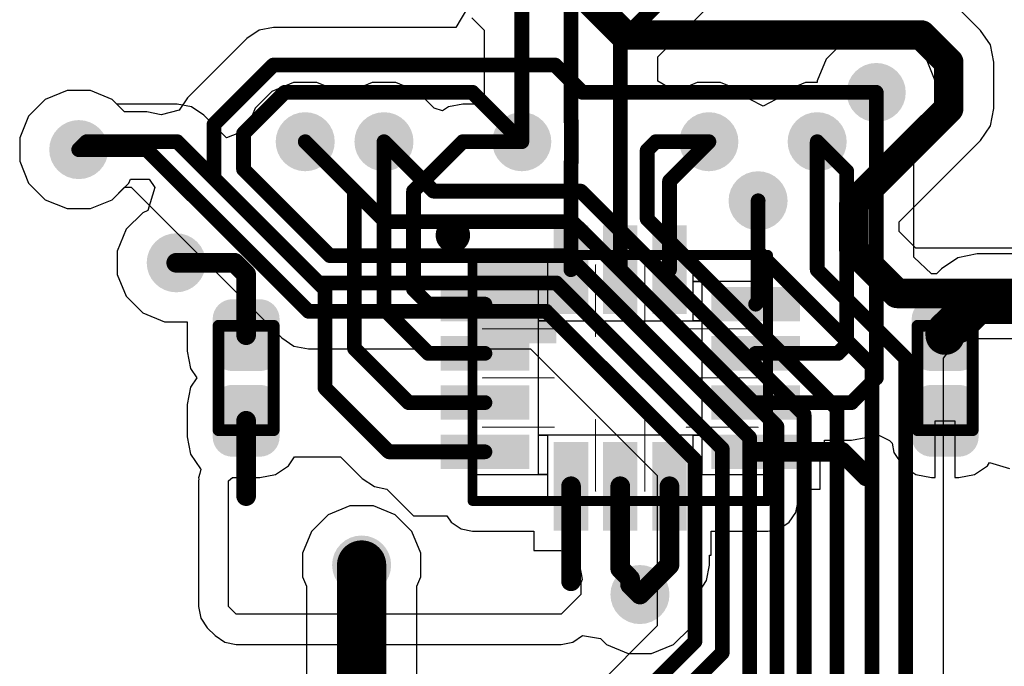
# Model space of a CAD drawing. Header units: inches. Extents: x 0 to 41, y 0 to 25.4.
# Tile 5 of 10: x 14.4 to 24.4, y 9.8 to 16.3. Entities that reach past the tile are written whole.
import ezdxf

# ---------------------------------------------------------------- set-up
doc = ezdxf.new("R2010")
doc.units = ezdxf.units.IN
for name, color, linetype in [('BOTTOM', 5, 'Continuous'), ('TOP', 1, 'Continuous'), ('Top Assembly', 56, 'Continuous'), ('Top Overlay', 2, 'Continuous'), ('Top Solder', 216, 'Continuous'), ('Via Holes', 16, 'Continuous')]:
    doc.layers.add(name, color=color, linetype=linetype)

# ---------------------------------------------------------------- blocks, each defined once
blk = doc.blocks.new('LSM6DSOXTR_1640')
at = {"layer": 'TOP'}
for points in [[(-0.625, 0.7), (-0.625, 1.5), (-0.375, 1.5), (-0.375, 0.7)], [(-0.125, 0.7), (-0.125, 1.5), (0.125, 1.5), (0.125, 0.7)], [(0.375, 0.7), (0.375, 1.5), (0.625, 1.5), (0.625, 0.7)], [(-0.975, 0.625), (-1.775, 0.625), (-1.775, 0.875), (-0.975, 0.875)], [(1.775, 0.625), (0.975, 0.625), (0.975, 0.875), (1.775, 0.875)], [(-0.975, 0.125), (-1.775, 0.125), (-1.775, 0.375), (-0.975, 0.375)], [(1.775, 0.125), (0.975, 0.125), (0.975, 0.375), (1.775, 0.375)], [(-0.975, -0.375), (-1.775, -0.375), (-1.775, -0.125), (-0.975, -0.125)], [(1.775, -0.375), (0.975, -0.375), (0.975, -0.125), (1.775, -0.125)], [(-0.975, -0.875), (-1.775, -0.875), (-1.775, -0.625), (-0.975, -0.625)], [(-0.625, -1.5), (-0.625, -0.7), (-0.375, -0.7), (-0.375, -1.5)], [(-0.125, -1.5), (-0.125, -0.7), (0.125, -0.7), (0.125, -1.5)], [(0.375, -1.5), (0.375, -0.7), (0.625, -0.7), (0.625, -1.5)], [(1.775, -0.875), (0.975, -0.875), (0.975, -0.625), (1.775, -0.625)]]:
    blk.add_hatch(color=1, dxfattribs=at).paths.add_polyline_path(points)
at = {"layer": 'Top Assembly'}
blk.add_hatch(color=56, dxfattribs=at).paths.add_polyline_path([(-1.5, 0.353), (-0.649, 0.353), (-0.649, 1.25), (-1.5, 1.25)])
at = {"layer": 'Top Solder'}
for points in [[(-0.675, 0.65), (-0.675, 1.55), (-0.325, 1.55), (-0.325, 0.65)], [(-0.175, 0.65), (-0.175, 1.55), (0.175, 1.55), (0.175, 0.65)], [(0.325, 0.65), (0.325, 1.55), (0.675, 1.55), (0.675, 0.65)], [(-0.925, 0.575), (-1.825, 0.575), (-1.825, 0.925), (-0.925, 0.925)], [(1.825, 0.575), (0.925, 0.575), (0.925, 0.925), (1.825, 0.925)], [(-0.925, 0.075), (-1.825, 0.075), (-1.825, 0.425), (-0.925, 0.425)], [(1.825, 0.075), (0.925, 0.075), (0.925, 0.425), (1.825, 0.425)], [(-0.925, -0.425), (-1.825, -0.425), (-1.825, -0.075), (-0.925, -0.075)], [(1.825, -0.425), (0.925, -0.425), (0.925, -0.075), (1.825, -0.075)], [(-0.925, -0.925), (-1.825, -0.925), (-1.825, -0.575), (-0.925, -0.575)], [(1.825, -0.925), (0.925, -0.925), (0.925, -0.575), (1.825, -0.575)], [(-0.675, -1.55), (-0.675, -0.65), (-0.325, -0.65), (-0.325, -1.55)], [(-0.175, -1.55), (-0.175, -0.65), (0.175, -0.65), (0.175, -1.55)], [(0.325, -1.55), (0.325, -0.65), (0.675, -0.65), (0.675, -1.55)]]:
    blk.add_hatch(color=216, dxfattribs=at).paths.add_polyline_path(points)
at = {"layer": 'TOP'}
for p, q in [((-1.5, 0.98), (-1.5, 1.25)), ((-1.5, 1.25), (-0.74, 1.25)), ((-0.74, 1.25), (-0.74, 0.98)), ((0.74, 0.98), (0.74, 1.25)), ((0.74, 1.25), (1.5, 1.25)), ((1.5, 1.25), (1.5, 0.98)), ((-0.74, 0.98), (-1.5, 0.98)), ((-0.83, 0.58), (-0.83, 0.98)), ((-0.83, 0.98), (-0.74, 0.98)), ((-0.74, 0.98), (-0.74, 0.58)), ((0.74, 0.58), (0.74, 0.98)), ((0.74, 0.98), (0.83, 0.98)), ((1.5, 0.98), (0.74, 0.98)), ((0.83, 0.98), (0.83, 0.58)), ((-0.74, 0.58), (-0.83, 0.58)), ((-0.83, -0.58), (-0.83, 0.58)), ((-0.83, 0.58), (0.83, 0.58)), ((0.83, 0.58), (0.74, 0.58)), ((0.83, 0.58), (0.83, -0.58)), ((-0.83, -0.98), (-0.83, -0.58)), ((-0.83, -0.58), (-0.74, -0.58)), ((0.83, -0.58), (-0.83, -0.58)), ((-0.74, -0.58), (-0.74, -0.98)), ((0.74, -0.98), (0.74, -0.58)), ((0.74, -0.58), (0.83, -0.58)), ((0.83, -0.58), (0.83, -0.98)), ((-1.5, -1.25), (-1.5, -0.98)), ((-1.5, -0.98), (-0.74, -0.98)), ((-0.74, -0.98), (-0.83, -0.98)), ((-0.74, -0.98), (-0.74, -1.25)), ((0.83, -0.98), (0.74, -0.98)), ((0.74, -1.25), (0.74, -0.98)), ((0.74, -0.98), (1.5, -0.98)), ((1.5, -0.98), (1.5, -1.25)), ((-0.74, -1.25), (-1.5, -1.25)), ((1.5, -1.25), (0.74, -1.25))]:
    blk.add_line(p, q, dxfattribs=at)
at = {"layer": 'TOP', "const_width": 0.00991}
for points in [[(-0.25, 0.42), (-0.25, 1.15)], [(0.25, 0.42), (0.25, 1.15)], [(-1.4, 0.5), (-0.67, 0.5)], [(0.67, 0.5), (1.4, 0.5)], [(-1.4, 0), (-0.67, 0)], [(0.67, 0), (1.4, 0)], [(-1.4, -0.5), (-0.67, -0.5)], [(-0.25, -1.15), (-0.25, -0.42)], [(0.25, -1.15), (0.25, -0.42)], [(0.67, -0.5), (1.4, -0.5)]]:
    blk.add_lwpolyline(points, dxfattribs=at)
at = {"layer": 'TOP', "const_width": 0.00495}
for points in [[(-0.252, 1.15, 1), (-0.247, 1.15, 1)], [(0.247, 1.15, 1), (0.252, 1.15, 1)], [(-1.403, 0.5, 1), (-1.398, 0.5, 1)], [(-0.673, 0.5, 1), (-0.668, 0.5, 1)], [(0.668, 0.5, 1), (0.673, 0.5, 1)], [(1.398, 0.5, 1), (1.403, 0.5, 1)], [(-0.252, 0.42, 1), (-0.247, 0.42, 1)], [(0.247, 0.42, 1), (0.252, 0.42, 1)], [(-1.403, 0, 1), (-1.398, 0, 1)], [(-0.673, 0, 1), (-0.668, 0, 1)], [(0.668, 0, 1), (0.673, 0, 1)], [(1.398, 0, 1), (1.403, 0, 1)], [(-1.403, -0.5, 1), (-1.398, -0.5, 1)], [(-0.673, -0.5, 1), (-0.668, -0.5, 1)], [(-0.252, -0.42, 1), (-0.247, -0.42, 1)], [(0.247, -0.42, 1), (0.252, -0.42, 1)], [(0.668, -0.5, 1), (0.673, -0.5, 1)], [(1.398, -0.5, 1), (1.403, -0.5, 1)], [(-0.252, -1.15, 1), (-0.247, -1.15, 1)], [(0.247, -1.15, 1), (0.252, -1.15, 1)]]:
    blk.add_lwpolyline(points, format="xyb", close=True, dxfattribs=at)
at = {"layer": 'Top Assembly', "const_width": 0.1}
for points in [[(-1.5, -1.25), (-1.5, 1.25)], [(-1.5, 1.25), (1.5, 1.25)], [(1.5, 1.25), (1.5, -1.25)], [(-1.5, -1.25), (1.5, -1.25)]]:
    blk.add_lwpolyline(points, dxfattribs=at)
at = {"layer": 'Top Assembly', "const_width": 0.05}
for points in [[(-1.525, 1.25, 1), (-1.475, 1.25, 1)], [(-1.525, 1.25, 1), (-1.475, 1.25, 1)], [(1.475, 1.25, 1), (1.525, 1.25, 1)], [(1.475, 1.25, 1), (1.525, 1.25, 1)], [(-1.525, -1.25, 1), (-1.475, -1.25, 1)], [(-1.525, -1.25, 1), (-1.475, -1.25, 1)], [(1.475, -1.25, 1), (1.525, -1.25, 1)], [(1.475, -1.25, 1), (1.525, -1.25, 1)]]:
    blk.add_lwpolyline(points, format="xyb", close=True, dxfattribs=at)
at = {"layer": 'Top Overlay'}
for points, const_width in [([(-1.65, 1.45, 1), (-1.75, 1.45, 1)], 0.25), ([(-1.812, 1.45, 1), (-1.687, 1.45, 1)], 0.125), ([(-1.712, 1.45, 1), (-1.587, 1.45, 1)], 0.125)]:
    blk.add_lwpolyline(points, format="xyb", close=True, dxfattribs=dict(at, const_width=const_width))
blk = doc.blocks.new('CAP_0402_1647')
at = {"layer": 'TOP'}
h = blk.add_hatch(color=1, dxfattribs=at)
edge = h.paths.add_edge_path()
edge.add_arc((-0.271, -0.139), 0.151, 270, 360)
edge.add_line((-0.12, -0.139), (-0.12, 0.139))
edge.add_arc((-0.271, 0.139), 0.151, 0, 90)
edge.add_line((-0.271, 0.29), (-0.599, 0.29))
edge.add_arc((-0.599, 0.139), 0.151, 90, 180)
edge.add_line((-0.75, 0.139), (-0.75, -0.139))
edge.add_arc((-0.599, -0.139), 0.151, 180, 270)
edge.add_line((-0.599, -0.29), (-0.271, -0.29))
h = blk.add_hatch(color=1, dxfattribs=at)
edge = h.paths.add_edge_path()
edge.add_arc((0.271, 0.139), 0.151, 90, 180)
edge.add_line((0.12, 0.139), (0.12, -0.139))
edge.add_arc((0.271, -0.139), 0.151, 180, 270)
edge.add_line((0.271, -0.29), (0.599, -0.29))
edge.add_arc((0.599, -0.139), 0.151, 270, 360)
edge.add_line((0.75, -0.139), (0.75, 0.139))
edge.add_arc((0.599, 0.139), 0.151, 0, 90)
edge.add_line((0.599, 0.29), (0.271, 0.29))
at = {"layer": 'Top Solder'}
h = blk.add_hatch(color=216, dxfattribs=at)
edge = h.paths.add_edge_path()
edge.add_arc((-0.271, -0.139), 0.201, 270, 360)
edge.add_line((-0.07, -0.139), (-0.07, 0.139))
edge.add_arc((-0.271, 0.139), 0.201, 0, 90)
edge.add_line((-0.271, 0.34), (-0.599, 0.34))
edge.add_arc((-0.599, 0.139), 0.201, 90, 180)
edge.add_line((-0.8, 0.139), (-0.8, -0.139))
edge.add_arc((-0.599, -0.139), 0.201, 180, 270)
edge.add_line((-0.599, -0.34), (-0.271, -0.34))
h = blk.add_hatch(color=216, dxfattribs=at)
edge = h.paths.add_edge_path()
edge.add_arc((0.271, 0.139), 0.201, 90, 180)
edge.add_line((0.07, 0.139), (0.07, -0.139))
edge.add_arc((0.271, -0.139), 0.201, 180, 270)
edge.add_line((0.271, -0.34), (0.599, -0.34))
edge.add_arc((0.599, -0.139), 0.201, 270, 360)
edge.add_line((0.8, -0.139), (0.8, 0.139))
edge.add_arc((0.599, 0.139), 0.201, 0, 90)
edge.add_line((0.599, 0.34), (0.271, 0.34))
at = {"layer": 'Top Assembly', "const_width": 0.12}
for points in [[(-0.53, 0.28), (-0.53, -0.28)], [(-0.53, 0.28), (0.53, 0.28)], [(0.53, 0.28), (0.53, -0.28)], [(-0.53, -0.28), (0.53, -0.28)]]:
    blk.add_lwpolyline(points, dxfattribs=at)
at = {"layer": 'Top Assembly', "const_width": 0.06}
for points in [[(-0.56, 0.28, 1), (-0.5, 0.28, 1)], [(-0.56, 0.28, 1), (-0.5, 0.28, 1)], [(0.5, 0.28, 1), (0.56, 0.28, 1)], [(0.5, 0.28, 1), (0.56, 0.28, 1)], [(-0.56, -0.28, 1), (-0.5, -0.28, 1)], [(-0.56, -0.28, 1), (-0.5, -0.28, 1)], [(0.5, -0.28, 1), (0.56, -0.28, 1)], [(0.5, -0.28, 1), (0.56, -0.28, 1)]]:
    blk.add_lwpolyline(points, format="xyb", close=True, dxfattribs=at)
blk = doc.blocks.new('CAP_0402_1649')
at = {"layer": 'TOP'}
h = blk.add_hatch(color=1, dxfattribs=at)
edge = h.paths.add_edge_path()
edge.add_arc((-0.271, -0.139), 0.151, 270, 360)
edge.add_line((-0.12, -0.139), (-0.12, 0.139))
edge.add_arc((-0.271, 0.139), 0.151, 0, 90)
edge.add_line((-0.271, 0.29), (-0.599, 0.29))
edge.add_arc((-0.599, 0.139), 0.151, 90, 180)
edge.add_line((-0.75, 0.139), (-0.75, -0.139))
edge.add_arc((-0.599, -0.139), 0.151, 180, 270)
edge.add_line((-0.599, -0.29), (-0.271, -0.29))
h = blk.add_hatch(color=1, dxfattribs=at)
edge = h.paths.add_edge_path()
edge.add_arc((0.271, 0.139), 0.151, 90, 180)
edge.add_line((0.12, 0.139), (0.12, -0.139))
edge.add_arc((0.271, -0.139), 0.151, 180, 270)
edge.add_line((0.271, -0.29), (0.599, -0.29))
edge.add_arc((0.599, -0.139), 0.151, 270, 360)
edge.add_line((0.75, -0.139), (0.75, 0.139))
edge.add_arc((0.599, 0.139), 0.151, 0, 90)
edge.add_line((0.599, 0.29), (0.271, 0.29))
at = {"layer": 'Top Solder'}
h = blk.add_hatch(color=216, dxfattribs=at)
edge = h.paths.add_edge_path()
edge.add_arc((-0.271, -0.139), 0.201, 270, 360)
edge.add_line((-0.07, -0.139), (-0.07, 0.139))
edge.add_arc((-0.271, 0.139), 0.201, 0, 90)
edge.add_line((-0.271, 0.34), (-0.599, 0.34))
edge.add_arc((-0.599, 0.139), 0.201, 90, 180)
edge.add_line((-0.8, 0.139), (-0.8, -0.139))
edge.add_arc((-0.599, -0.139), 0.201, 180, 270)
edge.add_line((-0.599, -0.34), (-0.271, -0.34))
h = blk.add_hatch(color=216, dxfattribs=at)
edge = h.paths.add_edge_path()
edge.add_arc((0.271, 0.139), 0.201, 90, 180)
edge.add_line((0.07, 0.139), (0.07, -0.139))
edge.add_arc((0.271, -0.139), 0.201, 180, 270)
edge.add_line((0.271, -0.34), (0.599, -0.34))
edge.add_arc((0.599, -0.139), 0.201, 270, 360)
edge.add_line((0.8, -0.139), (0.8, 0.139))
edge.add_arc((0.599, 0.139), 0.201, 0, 90)
edge.add_line((0.599, 0.34), (0.271, 0.34))
at = {"layer": 'Top Assembly', "const_width": 0.12}
for points in [[(-0.53, 0.28), (-0.53, -0.28)], [(-0.53, 0.28), (0.53, 0.28)], [(0.53, 0.28), (0.53, -0.28)], [(-0.53, -0.28), (0.53, -0.28)]]:
    blk.add_lwpolyline(points, dxfattribs=at)
at = {"layer": 'Top Assembly', "const_width": 0.06}
for points in [[(-0.56, 0.28, 1), (-0.5, 0.28, 1)], [(-0.56, 0.28, 1), (-0.5, 0.28, 1)], [(0.5, 0.28, 1), (0.56, 0.28, 1)], [(0.5, 0.28, 1), (0.56, 0.28, 1)], [(-0.56, -0.28, 1), (-0.5, -0.28, 1)], [(-0.56, -0.28, 1), (-0.5, -0.28, 1)], [(0.5, -0.28, 1), (0.56, -0.28, 1)], [(0.5, -0.28, 1), (0.56, -0.28, 1)]]:
    blk.add_lwpolyline(points, format="xyb", close=True, dxfattribs=at)

msp = doc.modelspace()

# ---------------------------------------------------------------- hatches: boundary and pattern name
at = {"layer": 'BOTTOM'}
h = msp.add_hatch(color=5, dxfattribs=at)
edge = h.paths.add_edge_path()
edge.add_arc((23.1, 15.58), 0.3, 0, 360)
h = msp.add_hatch(color=5, dxfattribs=at)
edge = h.paths.add_edge_path()
edge.add_arc((17.3, 15.08), 0.3, 0, 360)
h = msp.add_hatch(color=5, dxfattribs=at)
edge = h.paths.add_edge_path()
edge.add_arc((18.1, 15.08), 0.3, 0, 360)
h = msp.add_hatch(color=5, dxfattribs=at)
edge = h.paths.add_edge_path()
edge.add_arc((19.5, 15.08), 0.3, 0, 360)
h = msp.add_hatch(color=5, dxfattribs=at)
edge = h.paths.add_edge_path()
edge.add_arc((21.4, 15.08), 0.3, 0, 360)
h = msp.add_hatch(color=5, dxfattribs=at)
edge = h.paths.add_edge_path()
edge.add_arc((22.5, 15.08), 0.3, 0, 360)
h = msp.add_hatch(color=5, dxfattribs=at)
edge = h.paths.add_edge_path()
edge.add_arc((15, 15), 0.3, 0, 360)
h = msp.add_hatch(color=5, dxfattribs=at)
edge = h.paths.add_edge_path()
edge.add_arc((21.9, 14.48), 0.3, 0, 360)
h = msp.add_hatch(color=5, dxfattribs=at)
edge = h.paths.add_edge_path()
edge.add_arc((15.99, 13.85), 0.3, 0, 360)
h = msp.add_hatch(color=5, dxfattribs=at)
edge = h.paths.add_edge_path()
edge.add_arc((17.873, 10.78), 0.3, 0, 360)
h = msp.add_hatch(color=5, dxfattribs=at)
edge = h.paths.add_edge_path()
edge.add_arc((20.7, 10.48), 0.3, 0, 360)
at = {"layer": 'TOP'}
h = msp.add_hatch(color=1, dxfattribs=at)
edge = h.paths.add_edge_path()
edge.add_arc((23.1, 15.58), 0.3, 0, 360)
h = msp.add_hatch(color=1, dxfattribs=at)
edge = h.paths.add_edge_path()
edge.add_arc((17.3, 15.08), 0.3, 0, 360)
h = msp.add_hatch(color=1, dxfattribs=at)
edge = h.paths.add_edge_path()
edge.add_arc((18.1, 15.08), 0.3, 0, 360)
h = msp.add_hatch(color=1, dxfattribs=at)
edge = h.paths.add_edge_path()
edge.add_arc((19.5, 15.08), 0.3, 0, 360)
h = msp.add_hatch(color=1, dxfattribs=at)
edge = h.paths.add_edge_path()
edge.add_arc((21.4, 15.08), 0.3, 0, 360)
h = msp.add_hatch(color=1, dxfattribs=at)
edge = h.paths.add_edge_path()
edge.add_arc((22.5, 15.08), 0.3, 0, 360)
h = msp.add_hatch(color=1, dxfattribs=at)
edge = h.paths.add_edge_path()
edge.add_arc((15, 15), 0.3, 0, 360)
h = msp.add_hatch(color=1, dxfattribs=at)
edge = h.paths.add_edge_path()
edge.add_arc((21.9, 14.48), 0.3, 0, 360)
h = msp.add_hatch(color=1, dxfattribs=at)
edge = h.paths.add_edge_path()
edge.add_arc((15.99, 13.85), 0.3, 0, 360)
h = msp.add_hatch(color=1, dxfattribs=at)
edge = h.paths.add_edge_path()
edge.add_arc((17.873, 10.78), 0.3, 0, 360)
h = msp.add_hatch(color=1, dxfattribs=at)
edge = h.paths.add_edge_path()
edge.add_arc((20.7, 10.48), 0.3, 0, 360)
at = {"layer": 'Via Holes'}
h = msp.add_hatch(color=7, dxfattribs=at)
edge = h.paths.add_edge_path()
edge.add_arc((23.1, 15.58), 0.15, 0, 360)
h = msp.add_hatch(color=7, dxfattribs=at)
edge = h.paths.add_edge_path()
edge.add_arc((17.3, 15.08), 0.15, 0, 360)
h = msp.add_hatch(color=7, dxfattribs=at)
edge = h.paths.add_edge_path()
edge.add_arc((18.1, 15.08), 0.15, 0, 360)
h = msp.add_hatch(color=7, dxfattribs=at)
edge = h.paths.add_edge_path()
edge.add_arc((19.5, 15.08), 0.15, 0, 360)
h = msp.add_hatch(color=7, dxfattribs=at)
edge = h.paths.add_edge_path()
edge.add_arc((21.4, 15.08), 0.15, 0, 360)
h = msp.add_hatch(color=7, dxfattribs=at)
edge = h.paths.add_edge_path()
edge.add_arc((22.5, 15.08), 0.15, 0, 360)
h = msp.add_hatch(color=7, dxfattribs=at)
edge = h.paths.add_edge_path()
edge.add_arc((15, 15), 0.15, 0, 360)
h = msp.add_hatch(color=7, dxfattribs=at)
edge = h.paths.add_edge_path()
edge.add_arc((21.9, 14.48), 0.15, 0, 360)
h = msp.add_hatch(color=7, dxfattribs=at)
edge = h.paths.add_edge_path()
edge.add_arc((15.99, 13.85), 0.15, 0, 360)
h = msp.add_hatch(color=7, dxfattribs=at)
edge = h.paths.add_edge_path()
edge.add_arc((17.873, 10.78), 0.15, 0, 360)
h = msp.add_hatch(color=7, dxfattribs=at)
edge = h.paths.add_edge_path()
edge.add_arc((20.7, 10.48), 0.15, 0, 360)

# ---------------------------------------------------------------- linework, layer by layer
at = {"layer": 'BOTTOM'}
for p, q in [((18.949, 16.441), (18.829, 16.241)), ((24.16, 16.211), (23.883, 16.489)), ((16.831, 16.212), (16.707, 16.129)), ((16.977, 16.241), (16.831, 16.212)), ((18.829, 16.241), (16.977, 16.241)), ((24.26, 16.063), (24.16, 16.211)), ((16.707, 16.129), (16.103, 15.525)), ((24.294, 15.887), (24.26, 16.063)), ((24.294, 15.417), (24.294, 15.887)), ((14.66, 15.509), (14.491, 15.34)), ((14.881, 15.6), (14.66, 15.509)), ((15.119, 15.6), (14.881, 15.6)), ((15.34, 15.509), (15.119, 15.6)), ((15.466, 15.382), (15.34, 15.509)), ((16.103, 15.525), (16.02, 15.401)), ((24.26, 15.242), (24.294, 15.417)), ((14.491, 15.34), (14.4, 15.119)), ((15.69, 15.382), (15.466, 15.382)), ((15.836, 15.353), (15.69, 15.382)), ((16.02, 15.401), (15.836, 15.353)), ((24.16, 15.093), (24.26, 15.242)), ((14.4, 15.119), (14.4, 14.881)), ((23.332, 14.265), (24.16, 15.093)), ((14.4, 14.881), (14.491, 14.66)), ((14.491, 14.66), (14.66, 14.491)), ((15.34, 14.491), (15.466, 14.618)), ((15.466, 14.618), (15.531, 14.618)), ((15.531, 14.618), (17.062, 13.087)), ((14.66, 14.491), (14.881, 14.4)), ((15.119, 14.4), (15.34, 14.491)), ((14.881, 14.4), (15.119, 14.4)), ((23.332, 14.167), (23.332, 14.265)), ((23.502, 13.998), (23.332, 14.167)), ((26.12, 13.998), (23.502, 13.998)), ((17.062, 13.087), (17.186, 13.004)), ((17.186, 13.004), (17.332, 12.975)), ((23.782, 12.88), (23.938, 13.08)), ((23.938, 13.08), (26.044, 13.08)), ((17.332, 12.975), (19.589, 12.975)), ((19.589, 12.975), (20.876, 11.688)), ((23.782, 12.878), (23.782, 12.88)), ((23.782, 9.658), (23.782, 12.878)), ((20.876, 11.688), (20.876, 10.161)), ((17.754, 11.38), (17.533, 11.289)), ((17.992, 11.38), (17.754, 11.38)), ((18.213, 11.289), (17.992, 11.38)), ((17.533, 11.289), (17.364, 11.12)), ((18.382, 11.12), (18.213, 11.289)), ((17.364, 11.12), (17.273, 10.899)), ((18.473, 10.899), (18.382, 11.12)), ((17.273, 10.899), (17.273, 10.661)), ((18.473, 10.661), (18.473, 10.899)), ((17.273, 10.661), (17.312, 10.566)), ((18.434, 10.566), (18.473, 10.661)), ((17.312, 10.566), (17.312, 7.794)), ((18.434, 8.419), (18.434, 10.566)), ((20.876, 10.161), (19.976, 9.261))]:
    msp.add_line(p, q, dxfattribs=at)
for points, const_width in [([(20.025, 16.68), (20.541, 16.164)], 0.3), ([(20.541, 16.164), (23.558, 16.164)], 0.3), ([(23.558, 16.164), (23.836, 15.887)], 0.3), ([(23.836, 15.417), (23.836, 15.887)], 0.3), ([(16.373, 15.255), (16.977, 15.859)], 0.15), ([(16.977, 15.859), (19.838, 15.859)], 0.15), ([(19.838, 15.859), (20.115, 15.582)], 0.15), ([(16.673, 15.163), (17.092, 15.582)], 0.15), ([(17.092, 15.582), (18.998, 15.582)], 0.15), ([(18.998, 15.582), (19.5, 15.08)], 0.15), ([(20.115, 15.582), (23.098, 15.582)], 0.15), ([(23.098, 15.582), (23.1, 15.58)], 0.15), ([(22.873, 14.455), (23.836, 15.417)], 0.3), ([(16.373, 14.709), (16.373, 15.255)], 0.15), ([(16.673, 14.8), (16.673, 15.163)], 0.15), ([(17.3, 15.08), (18.113, 14.267)], 0.15), ([(18.1, 15.08), (18.602, 14.578)], 0.15), ([(20.773, 14.992), (20.861, 15.08)], 0.15), ([(20.861, 15.08), (21.4, 15.08)], 0.15), ([(22.5, 13.778), (22.5, 15.08)], 0.15), ([(15, 15), (15.69, 15)], 0.15), ([(15.69, 15), (17.332, 13.358)], 0.15), ([(20.773, 14.295), (20.773, 14.992)], 0.15), ([(16.673, 14.8), (17.55, 13.923)], 0.15), ([(16.373, 14.709), (17.435, 13.646)], 0.15), ([(18.602, 14.578), (20.099, 14.578)], 0.15), ([(20.099, 14.578), (22.368, 12.309)], 0.15), ([(22.873, 13.977), (22.873, 14.455)], 0.3), ([(21.9, 13.959), (21.9, 14.48)], 0.15), ([(18.113, 14.267), (20.013, 14.267)], 0.15), ([(20.013, 14.267), (22.091, 12.189)], 0.15), ([(20.773, 14.295), (22.702, 12.366)], 0.15), ([(22.873, 13.977), (23.311, 13.539)], 0.3), ([(21.9, 13.959), (23.057, 12.802)], 0.15), ([(17.55, 13.923), (19.965, 13.923)], 0.15), ([(19.965, 13.923), (21.814, 12.074)], 0.15), ([(22.5, 13.778), (23.4, 12.878)], 0.15), ([(17.435, 13.646), (19.85, 13.646)], 0.15), ([(19.85, 13.646), (21.536, 11.961)], 0.15), ([(23.311, 13.539), (26.752, 13.539)], 0.3), ([(17.332, 13.358), (19.747, 13.358)], 0.15), ([(19.747, 13.358), (21.259, 11.846)], 0.15), ([(23.4, 9.5), (23.4, 12.878)], 0.15), ([(23.057, 7.923), (23.057, 12.802)], 0.15), ([(22.702, 7.609), (22.702, 12.366)], 0.15), ([(22.368, 8.79), (22.368, 12.309)], 0.15), ([(22.091, 9.101), (22.091, 12.189)], 0.15), ([(21.814, 9.614), (21.814, 12.074)], 0.15), ([(21.536, 9.888), (21.536, 11.961)], 0.15), ([(21.259, 10.003), (21.259, 11.846)], 0.15), ([(17.873, 7.553), (17.873, 10.78)], 0.5), ([(20.135, 8.879), (21.259, 10.003)], 0.15), ([(20.249, 8.602), (21.536, 9.888)], 0.15)]:
    msp.add_lwpolyline(points, dxfattribs=dict(at, const_width=const_width))
for points, const_width in [([(20.466, 16.164, 1), (20.616, 16.164, 1)], 0.15), ([(20.466, 16.164, 1), (20.616, 16.164, 1)], 0.15), ([(23.483, 16.164, 1), (23.633, 16.164, 1)], 0.15), ([(23.483, 16.164, 1), (23.633, 16.164, 1)], 0.15), ([(23.761, 15.887, 1), (23.911, 15.887, 1)], 0.15), ([(23.761, 15.887, 1), (23.911, 15.887, 1)], 0.15), ([(16.94, 15.859, 1), (17.015, 15.859, 1)], 0.075), ([(16.94, 15.859, 1), (17.015, 15.859, 1)], 0.075), ([(19.801, 15.859, 1), (19.876, 15.859, 1)], 0.075), ([(19.801, 15.859, 1), (19.876, 15.859, 1)], 0.075), ([(17.055, 15.582, 1), (17.13, 15.582, 1)], 0.075), ([(17.055, 15.582, 1), (17.13, 15.582, 1)], 0.075), ([(18.961, 15.582, 1), (19.036, 15.582, 1)], 0.075), ([(18.961, 15.582, 1), (19.036, 15.582, 1)], 0.075), ([(20.078, 15.582, 1), (20.153, 15.582, 1)], 0.075), ([(20.078, 15.582, 1), (20.153, 15.582, 1)], 0.075), ([(23.061, 15.582, 1), (23.136, 15.582, 1)], 0.075), ([(23.061, 15.582, 1), (23.136, 15.582, 1)], 0.075), ([(23.063, 15.58, 1), (23.138, 15.58, 1)], 0.075), ([(23.761, 15.417, 1), (23.911, 15.417, 1)], 0.15), ([(23.761, 15.417, 1), (23.911, 15.417, 1)], 0.15), ([(16.336, 15.255, 1), (16.411, 15.255, 1)], 0.075), ([(16.336, 15.255, 1), (16.411, 15.255, 1)], 0.075), ([(16.636, 15.163, 1), (16.711, 15.163, 1)], 0.075), ([(16.636, 15.163, 1), (16.711, 15.163, 1)], 0.075), ([(17.263, 15.08, 1), (17.338, 15.08, 1)], 0.075), ([(18.063, 15.08, 1), (18.138, 15.08, 1)], 0.075), ([(19.463, 15.08, 1), (19.538, 15.08, 1)], 0.075), ([(20.823, 15.08, 1), (20.898, 15.08, 1)], 0.075), ([(20.823, 15.08, 1), (20.898, 15.08, 1)], 0.075), ([(21.363, 15.08, 1), (21.438, 15.08, 1)], 0.075), ([(22.463, 15.08, 1), (22.538, 15.08, 1)], 0.075), ([(14.962, 15, 1), (15.038, 15, 1)], 0.075), ([(15.652, 15, 1), (15.727, 15, 1)], 0.075), ([(15.652, 15, 1), (15.727, 15, 1)], 0.075), ([(20.736, 14.992, 1), (20.811, 14.992, 1)], 0.075), ([(20.736, 14.992, 1), (20.811, 14.992, 1)], 0.075), ([(16.636, 14.8, 1), (16.711, 14.8, 1)], 0.075), ([(16.636, 14.8, 1), (16.711, 14.8, 1)], 0.075), ([(16.336, 14.709, 1), (16.411, 14.709, 1)], 0.075), ([(16.336, 14.709, 1), (16.411, 14.709, 1)], 0.075), ([(18.565, 14.578, 1), (18.64, 14.578, 1)], 0.075), ([(18.565, 14.578, 1), (18.64, 14.578, 1)], 0.075), ([(20.061, 14.578, 1), (20.136, 14.578, 1)], 0.075), ([(20.061, 14.578, 1), (20.136, 14.578, 1)], 0.075), ([(22.798, 14.455, 1), (22.948, 14.455, 1)], 0.15), ([(22.798, 14.455, 1), (22.948, 14.455, 1)], 0.15), ([(21.863, 14.48, 1), (21.938, 14.48, 1)], 0.075), ([(18.076, 14.267, 1), (18.151, 14.267, 1)], 0.075), ([(18.076, 14.267, 1), (18.151, 14.267, 1)], 0.075), ([(19.976, 14.267, 1), (20.051, 14.267, 1)], 0.075), ([(19.976, 14.267, 1), (20.051, 14.267, 1)], 0.075), ([(20.736, 14.295, 1), (20.811, 14.295, 1)], 0.075), ([(20.736, 14.295, 1), (20.811, 14.295, 1)], 0.075), ([(22.798, 13.977, 1), (22.948, 13.977, 1)], 0.15), ([(22.798, 13.977, 1), (22.948, 13.977, 1)], 0.15), ([(21.863, 13.959, 1), (21.938, 13.959, 1)], 0.075), ([(21.863, 13.959, 1), (21.938, 13.959, 1)], 0.075), ([(17.513, 13.923, 1), (17.588, 13.923, 1)], 0.075), ([(17.513, 13.923, 1), (17.588, 13.923, 1)], 0.075), ([(19.928, 13.923, 1), (20.003, 13.923, 1)], 0.075), ([(19.928, 13.923, 1), (20.003, 13.923, 1)], 0.075), ([(22.463, 13.778, 1), (22.538, 13.778, 1)], 0.075), ([(22.463, 13.778, 1), (22.538, 13.778, 1)], 0.075), ([(17.398, 13.646, 1), (17.473, 13.646, 1)], 0.075), ([(17.398, 13.646, 1), (17.473, 13.646, 1)], 0.075), ([(19.813, 13.646, 1), (19.888, 13.646, 1)], 0.075), ([(19.813, 13.646, 1), (19.888, 13.646, 1)], 0.075), ([(23.236, 13.539, 1), (23.386, 13.539, 1)], 0.15), ([(23.236, 13.539, 1), (23.386, 13.539, 1)], 0.15), ([(17.295, 13.358, 1), (17.37, 13.358, 1)], 0.075), ([(17.295, 13.358, 1), (17.37, 13.358, 1)], 0.075), ([(19.71, 13.358, 1), (19.785, 13.358, 1)], 0.075), ([(19.71, 13.358, 1), (19.785, 13.358, 1)], 0.075), ([(23.362, 12.878, 1), (23.437, 12.878, 1)], 0.075), ([(23.362, 12.878, 1), (23.437, 12.878, 1)], 0.075), ([(23.019, 12.802, 1), (23.094, 12.802, 1)], 0.075), ([(23.019, 12.802, 1), (23.094, 12.802, 1)], 0.075), ([(22.664, 12.366, 1), (22.739, 12.366, 1)], 0.075), ([(22.664, 12.366, 1), (22.739, 12.366, 1)], 0.075), ([(22.33, 12.309, 1), (22.405, 12.309, 1)], 0.075), ([(22.33, 12.309, 1), (22.405, 12.309, 1)], 0.075), ([(22.053, 12.189, 1), (22.128, 12.189, 1)], 0.075), ([(22.053, 12.189, 1), (22.128, 12.189, 1)], 0.075), ([(21.776, 12.074, 1), (21.851, 12.074, 1)], 0.075), ([(21.776, 12.074, 1), (21.851, 12.074, 1)], 0.075), ([(21.498, 11.961, 1), (21.573, 11.961, 1)], 0.075), ([(21.498, 11.961, 1), (21.573, 11.961, 1)], 0.075), ([(21.221, 11.846, 1), (21.296, 11.846, 1)], 0.075), ([(21.221, 11.846, 1), (21.296, 11.846, 1)], 0.075), ([(17.748, 10.78, 1), (17.998, 10.78, 1)], 0.25), ([(21.221, 10.003, 1), (21.296, 10.003, 1)], 0.075), ([(21.221, 10.003, 1), (21.296, 10.003, 1)], 0.075), ([(21.498, 9.888, 1), (21.573, 9.888, 1)], 0.075), ([(21.498, 9.888, 1), (21.573, 9.888, 1)], 0.075)]:
    msp.add_lwpolyline(points, format="xyb", close=True, dxfattribs=dict(at, const_width=const_width))
at = {"layer": 'TOP'}
for p, q in [((20.882, 15.942), (23.041, 18.1)), ((18.991, 16.34), (19.118, 16.214)), ((19.118, 16.214), (19.118, 15.546)), ((22.981, 16.18), (22.76, 16.089)), ((23.219, 16.18), (22.981, 16.18)), ((23.44, 16.089), (23.219, 16.18)), ((22.76, 16.089), (22.591, 15.92)), ((23.609, 15.92), (23.44, 16.089)), ((20.882, 15.694), (20.882, 15.942)), ((22.591, 15.92), (22.5, 15.699)), ((23.7, 15.699), (23.609, 15.92)), ((17.181, 15.68), (16.96, 15.589)), ((17.419, 15.68), (17.181, 15.68)), ((17.64, 15.589), (17.419, 15.68)), ((17.981, 15.68), (17.76, 15.589)), ((18.219, 15.68), (17.981, 15.68)), ((18.44, 15.589), (18.219, 15.68)), ((20.981, 15.636), (20.882, 15.694)), ((21.082, 15.598), (20.981, 15.636)), ((21.281, 15.68), (21.082, 15.598)), ((21.519, 15.68), (21.281, 15.68)), ((21.74, 15.589), (21.519, 15.68)), ((22.381, 15.68), (22.16, 15.589)), ((22.5, 15.68), (22.381, 15.68)), ((22.5, 15.699), (22.5, 15.68)), ((23.7, 15.461), (23.7, 15.699)), ((14.66, 15.509), (14.491, 15.34)), ((14.881, 15.6), (14.66, 15.509)), ((15.119, 15.6), (14.881, 15.6)), ((15.34, 15.509), (15.119, 15.6)), ((15.386, 15.462), (15.34, 15.509)), ((16.96, 15.589), (16.791, 15.42)), ((17.7, 15.529), (17.64, 15.589)), ((17.76, 15.589), (17.7, 15.529)), ((18.609, 15.42), (18.44, 15.589)), ((19.118, 15.546), (19.034, 15.462)), ((21.819, 15.509), (21.74, 15.589)), ((21.95, 15.441), (21.819, 15.509)), ((22.081, 15.509), (21.95, 15.441)), ((22.16, 15.589), (22.081, 15.509)), ((16, 15.462), (15.386, 15.462)), ((16.146, 15.433), (16, 15.462)), ((16.27, 15.35), (16.146, 15.433)), ((16.791, 15.42), (16.7, 15.199)), ((18.695, 15.394), (18.609, 15.42)), ((18.754, 15.433), (18.695, 15.394)), ((18.9, 15.462), (18.754, 15.433)), ((19.034, 15.462), (18.9, 15.462)), ((23.609, 15.24), (23.7, 15.461)), ((14.491, 15.34), (14.4, 15.119)), ((16.5, 15.121), (16.27, 15.35)), ((23.482, 15.114), (23.609, 15.24)), ((14.4, 15.119), (14.4, 14.881)), ((16.7, 15.199), (16.5, 15.121)), ((23.482, 13.907), (23.482, 15.114)), ((14.4, 14.881), (14.491, 14.66)), ((14.491, 14.66), (14.66, 14.491)), ((15.34, 14.491), (15.509, 14.66)), ((15.509, 14.66), (15.524, 14.698)), ((15.524, 14.698), (15.714, 14.698)), ((15.772, 14.616), (15.701, 14.38)), ((15.714, 14.698), (15.772, 14.616)), ((14.66, 14.491), (14.881, 14.4)), ((15.119, 14.4), (15.34, 14.491)), ((14.881, 14.4), (15.119, 14.4)), ((15.65, 14.359), (15.481, 14.19)), ((15.701, 14.38), (15.65, 14.359)), ((15.481, 14.19), (15.39, 13.969)), ((15.39, 13.969), (15.39, 13.731)), ((23.661, 13.739), (23.482, 13.907)), ((24.124, 13.94), (23.929, 13.901)), ((24.507, 13.94), (24.124, 13.94)), ((23.929, 13.901), (23.764, 13.79)), ((15.39, 13.731), (15.481, 13.51)), ((23.712, 13.739), (23.661, 13.739)), ((23.764, 13.79), (23.712, 13.739)), ((15.481, 13.51), (15.65, 13.341)), ((15.65, 13.341), (15.871, 13.25)), ((15.871, 13.25), (16.101, 13.25)), ((16.101, 13.25), (16.101, 12.951)), ((16.101, 12.951), (16.136, 12.775)), ((16.136, 12.775), (16.2, 12.68)), ((16.2, 12.68), (16.136, 12.585)), ((16.136, 12.585), (16.101, 12.409)), ((16.101, 12.409), (16.101, 12.081)), ((23.7, 11.668), (23.7, 12.245)), ((23.7, 12.245), (23.9, 12.245)), ((23.9, 12.245), (23.9, 11.668)), ((22.996, 12.077), (23.048, 12.111)), ((23.048, 12.111), (23.118, 12.101)), ((16.101, 12.081), (16.136, 11.905)), ((22.529, 11.551), (22.529, 12.005)), ((22.529, 12.005), (22.575, 12.005)), ((22.575, 12.005), (22.575, 12.048)), ((22.575, 12.048), (22.85, 12.048)), ((22.85, 12.048), (22.996, 12.077)), ((23.118, 12.101), (23.235, 12.044)), ((23.235, 12.044), (23.261, 12.018)), ((23.261, 12.018), (23.28, 11.923)), ((16.136, 11.905), (16.236, 11.756)), ((23.28, 11.923), (23.369, 11.789)), ((17.131, 11.789), (17.192, 11.88)), ((17.192, 11.88), (17.659, 11.88)), ((17.659, 11.88), (17.88, 11.66)), ((24.231, 11.789), (24.252, 11.82)), ((24.252, 11.82), (24.452, 11.759)), ((16.23, 11.709), (16.217, 11.666)), ((16.239, 11.753), (16.23, 11.709)), ((16.236, 11.756), (16.239, 11.753)), ((16.239, 11.753), (16.239, 11.753)), ((16.997, 11.699), (17.131, 11.789)), ((23.369, 11.789), (23.503, 11.699)), ((24.097, 11.699), (24.231, 11.789)), ((16.219, 11.651), (16.216, 11.636)), ((16.216, 11.636), (16.216, 10.358)), ((16.217, 11.666), (16.219, 11.651)), ((16.522, 11.636), (16.561, 11.668)), ((16.522, 10.358), (16.522, 11.636)), ((16.561, 11.668), (16.839, 11.668)), ((16.839, 11.668), (16.997, 11.699)), ((17.88, 11.66), (18.004, 11.577)), ((23.503, 11.699), (23.661, 11.668)), ((23.661, 11.668), (23.7, 11.668)), ((23.9, 11.668), (23.939, 11.668)), ((23.939, 11.668), (24.097, 11.699)), ((18.004, 11.577), (18.128, 11.552)), ((18.128, 11.552), (18.4, 11.28)), ((22.306, 11.43), (22.306, 11.551)), ((22.306, 11.551), (22.529, 11.551)), ((22.283, 11.313), (22.306, 11.43)), ((22.216, 11.214), (22.283, 11.313)), ((18.4, 11.28), (18.739, 11.28)), ((18.739, 11.28), (18.784, 11.214)), ((18.784, 11.214), (18.883, 11.147)), ((22.117, 11.147), (22.216, 11.214)), ((18.883, 11.147), (19, 11.124)), ((19, 11.124), (19.621, 11.124)), ((19.621, 11.124), (19.621, 10.926)), ((21.425, 10.88), (21.425, 11.124)), ((21.425, 11.124), (22, 11.124)), ((22, 11.124), (22.117, 11.147)), ((19.621, 10.926), (19.894, 10.926)), ((19.894, 10.926), (20.075, 10.88)), ((20.075, 10.88), (20.092, 10.742)), ((21.408, 10.78), (21.408, 10.88)), ((21.408, 10.88), (21.425, 10.88)), ((20.092, 10.742), (20.102, 10.691)), ((21.377, 10.624), (21.408, 10.78)), ((20.114, 10.633), (20.1, 10.599)), ((20.102, 10.691), (20.114, 10.633)), ((21.3, 10.509), (21.377, 10.624)), ((20.1, 10.599), (20.1, 10.48)), ((21.3, 10.361), (21.3, 10.509)), ((20.1, 10.48), (19.9, 10.28)), ((16.216, 10.358), (16.239, 10.241)), ((16.6, 10.28), (16.522, 10.358)), ((21.209, 10.14), (21.3, 10.361)), ((16.239, 10.241), (16.305, 10.142)), ((19.9, 10.28), (16.6, 10.28)), ((16.305, 10.142), (16.305, 10.142)), ((16.305, 10.142), (16.384, 10.064)), ((21.04, 9.971), (21.209, 10.14)), ((16.384, 10.064), (16.483, 9.997)), ((20.017, 9.997), (20.116, 10.064)), ((20.116, 10.064), (20.299, 10.033)), ((20.299, 10.033), (20.36, 9.971)), ((16.483, 9.997), (16.6, 9.974)), ((16.6, 9.974), (16.6, 9.974)), ((16.6, 9.974), (19.9, 9.974)), ((19.9, 9.974), (20.017, 9.997)), ((19.9, 9.974), (19.9, 9.974)), ((20.36, 9.971), (20.581, 9.88)), ((20.819, 9.88), (21.04, 9.971)), ((20.581, 9.88), (20.819, 9.88))]:
    msp.add_line(p, q, dxfattribs=at)
for points, const_width in [([(20.5, 16.1), (23.1, 18.7)], 0.15), ([(19.5, 15.08), (19.5, 16.68)], 0.15), ([(20, 15.29), (20, 16.4)], 0.15), ([(20.5, 13.78), (20.5, 16.1)], 0.15), ([(23.1, 12.68), (23.1, 15.58)], 0.15), ([(20, 15.29), (20.002, 15.288)], 0.15), ([(20.002, 14.872), (20.002, 15.288)], 0.15), ([(15, 15), (15.08, 15.08)], 0.15), ([(15.08, 15.08), (16, 15.08)], 0.15), ([(16, 15.08), (17.5, 13.58)], 0.15), ([(17.3, 15.08), (17.8, 14.58)], 0.15), ([(18.1, 13.38), (18.1, 15.08)], 0.15), ([(18.4, 14.58), (18.9, 15.08)], 0.15), ([(18.9, 15.08), (19.5, 15.08)], 0.15), ([(21, 14.68), (21.4, 15.08)], 0.15), ([(22.5, 15.08), (22.8, 14.78)], 0.15), ([(20, 14.87), (20.002, 14.872)], 0.15), ([(20, 13.78), (20, 14.87)], 0.15), ([(22.8, 13.018), (22.8, 14.78)], 0.15), ([(21, 13.78), (21, 14.68)], 0.15), ([(17.8, 12.98), (17.8, 14.58)], 0.15), ([(18.4, 13.58), (18.4, 14.58)], 0.15), ([(21.9, 13.455), (21.9, 14.48)], 0.15), ([(15.99, 13.85), (16.583, 13.85)], 0.2), ([(16.583, 13.85), (16.7, 13.733)], 0.2), ([(16.7, 13.115), (16.7, 13.733)], 0.2), ([(17.5, 12.58), (17.5, 13.58)], 0.15), ([(18.4, 13.58), (18.55, 13.43)], 0.15), ([(23.924, 13.23), (24.124, 13.43)], 0.4), ([(24.124, 13.43), (24.965, 13.43)], 0.4), ([(18.55, 13.43), (19.125, 13.43)], 0.15), ([(21.875, 13.43), (21.9, 13.455)], 0.15), ([(18.1, 13.38), (18.55, 12.93)], 0.15), ([(23.8, 13.14), (23.89, 13.23)], 0.4), ([(23.89, 13.23), (23.924, 13.23)], 0.4), ([(23.8, 13.115), (23.8, 13.14)], 0.4), ([(17.8, 12.98), (18.35, 12.43)], 0.15), ([(18.55, 12.93), (19.125, 12.93)], 0.15), ([(21.875, 12.93), (22.712, 12.93)], 0.15), ([(22.712, 12.93), (22.8, 13.018)], 0.15), ([(22.85, 12.43), (23.1, 12.68)], 0.15), ([(17.5, 12.58), (18.15, 11.93)], 0.15), ([(18.35, 12.43), (19.125, 12.43)], 0.15), ([(21.875, 12.43), (22.85, 12.43)], 0.15), ([(16.7, 11.48), (16.7, 12.245)], 0.2), ([(18.15, 11.93), (19.125, 11.93)], 0.15), ([(21.875, 11.93), (22.75, 11.93)], 0.2), ([(22.75, 11.93), (23, 11.68)], 0.2), ([(20, 10.615), (20, 11.58)], 0.2), ([(20.5, 10.742), (20.5, 11.58)], 0.2), ([(21, 10.78), (21, 11.58)], 0.2), ([(20.5, 10.742), (20.6, 10.641)], 0.2), ([(20.7, 10.48), (21, 10.78)], 0.2), ([(20.6, 10.58), (20.6, 10.641)], 0.2), ([(20.6, 10.58), (20.7, 10.48)], 0.2)]:
    msp.add_lwpolyline(points, dxfattribs=dict(at, const_width=const_width))
for points, const_width in [([(20.463, 16.1, 1), (20.538, 16.1, 1)], 0.075), ([(20.463, 16.1, 1), (20.538, 16.1, 1)], 0.075), ([(23.063, 15.58, 1), (23.138, 15.58, 1)], 0.075), ([(19.962, 15.29, 1), (20.037, 15.29, 1)], 0.075), ([(19.962, 15.29, 1), (20.037, 15.29, 1)], 0.075), ([(19.965, 15.288, 1), (20.04, 15.288, 1)], 0.075), ([(19.965, 15.288, 1), (20.04, 15.288, 1)], 0.075), ([(15.043, 15.08, 1), (15.118, 15.08, 1)], 0.075), ([(15.043, 15.08, 1), (15.118, 15.08, 1)], 0.075), ([(15.963, 15.08, 1), (16.038, 15.08, 1)], 0.075), ([(15.963, 15.08, 1), (16.038, 15.08, 1)], 0.075), ([(17.263, 15.08, 1), (17.338, 15.08, 1)], 0.075), ([(18.063, 15.08, 1), (18.138, 15.08, 1)], 0.075), ([(18.863, 15.08, 1), (18.938, 15.08, 1)], 0.075), ([(18.863, 15.08, 1), (18.938, 15.08, 1)], 0.075), ([(19.463, 15.08, 1), (19.538, 15.08, 1)], 0.075), ([(19.463, 15.08, 1), (19.538, 15.08, 1)], 0.075), ([(21.363, 15.08, 1), (21.438, 15.08, 1)], 0.075), ([(22.463, 15.08, 1), (22.538, 15.08, 1)], 0.075), ([(14.962, 15, 1), (15.038, 15, 1)], 0.075), ([(19.962, 14.87, 1), (20.037, 14.87, 1)], 0.075), ([(19.962, 14.87, 1), (20.037, 14.87, 1)], 0.075), ([(19.965, 14.872, 1), (20.04, 14.872, 1)], 0.075), ([(19.965, 14.872, 1), (20.04, 14.872, 1)], 0.075), ([(22.762, 14.78, 1), (22.838, 14.78, 1)], 0.075), ([(22.762, 14.78, 1), (22.838, 14.78, 1)], 0.075), ([(20.963, 14.68, 1), (21.038, 14.68, 1)], 0.075), ([(20.963, 14.68, 1), (21.038, 14.68, 1)], 0.075), ([(17.763, 14.58, 1), (17.838, 14.58, 1)], 0.075), ([(17.763, 14.58, 1), (17.838, 14.58, 1)], 0.075), ([(18.363, 14.58, 1), (18.438, 14.58, 1)], 0.075), ([(18.363, 14.58, 1), (18.438, 14.58, 1)], 0.075), ([(21.863, 14.48, 1), (21.938, 14.48, 1)], 0.075), ([(15.94, 13.85, 1), (16.04, 13.85, 1)], 0.1), ([(16.533, 13.85, 1), (16.633, 13.85, 1)], 0.1), ([(16.533, 13.85, 1), (16.633, 13.85, 1)], 0.1), ([(16.65, 13.733, 1), (16.75, 13.733, 1)], 0.1), ([(16.65, 13.733, 1), (16.75, 13.733, 1)], 0.1), ([(19.962, 13.78, 1), (20.037, 13.78, 1)], 0.075), ([(20.463, 13.78, 1), (20.538, 13.78, 1)], 0.075), ([(20.963, 13.78, 1), (21.038, 13.78, 1)], 0.075), ([(17.463, 13.58, 1), (17.538, 13.58, 1)], 0.075), ([(17.463, 13.58, 1), (17.538, 13.58, 1)], 0.075), ([(18.363, 13.58, 1), (18.438, 13.58, 1)], 0.075), ([(18.363, 13.58, 1), (18.438, 13.58, 1)], 0.075), ([(24.024, 13.43, 1), (24.224, 13.43, 1)], 0.2), ([(24.024, 13.43, 1), (24.224, 13.43, 1)], 0.2), ([(18.512, 13.43, 1), (18.587, 13.43, 1)], 0.075), ([(18.512, 13.43, 1), (18.587, 13.43, 1)], 0.075), ([(19.088, 13.43, 1), (19.163, 13.43, 1)], 0.075), ([(21.838, 13.43, 1), (21.913, 13.43, 1)], 0.075), ([(21.863, 13.455, 1), (21.938, 13.455, 1)], 0.075), ([(21.863, 13.455, 1), (21.938, 13.455, 1)], 0.075), ([(18.063, 13.38, 1), (18.138, 13.38, 1)], 0.075), ([(18.063, 13.38, 1), (18.138, 13.38, 1)], 0.075), ([(23.79, 13.23, 1), (23.99, 13.23, 1)], 0.2), ([(23.79, 13.23, 1), (23.99, 13.23, 1)], 0.2), ([(23.824, 13.23, 1), (24.024, 13.23, 1)], 0.2), ([(23.824, 13.23, 1), (24.024, 13.23, 1)], 0.2), ([(23.7, 13.14, 1), (23.9, 13.14, 1)], 0.2), ([(23.7, 13.14, 1), (23.9, 13.14, 1)], 0.2), ([(23.7, 13.115, 1), (23.9, 13.115, 1)], 0.2), ([(16.65, 13.115, 1), (16.75, 13.115, 1)], 0.1), ([(17.763, 12.98, 1), (17.838, 12.98, 1)], 0.075), ([(17.763, 12.98, 1), (17.838, 12.98, 1)], 0.075), ([(18.513, 12.93, 1), (18.588, 12.93, 1)], 0.075), ([(18.513, 12.93, 1), (18.588, 12.93, 1)], 0.075), ([(19.088, 12.93, 1), (19.163, 12.93, 1)], 0.075), ([(21.838, 12.93, 1), (21.913, 12.93, 1)], 0.075), ([(22.675, 12.93, 1), (22.75, 12.93, 1)], 0.075), ([(22.675, 12.93, 1), (22.75, 12.93, 1)], 0.075), ([(22.762, 13.018, 1), (22.838, 13.018, 1)], 0.075), ([(22.762, 13.018, 1), (22.838, 13.018, 1)], 0.075), ([(23.063, 12.68, 1), (23.138, 12.68, 1)], 0.075), ([(23.063, 12.68, 1), (23.138, 12.68, 1)], 0.075), ([(17.463, 12.58, 1), (17.538, 12.58, 1)], 0.075), ([(17.463, 12.58, 1), (17.538, 12.58, 1)], 0.075), ([(18.312, 12.43, 1), (18.387, 12.43, 1)], 0.075), ([(18.312, 12.43, 1), (18.387, 12.43, 1)], 0.075), ([(19.088, 12.43, 1), (19.163, 12.43, 1)], 0.075), ([(21.838, 12.43, 1), (21.913, 12.43, 1)], 0.075), ([(22.813, 12.43, 1), (22.888, 12.43, 1)], 0.075), ([(22.813, 12.43, 1), (22.888, 12.43, 1)], 0.075), ([(16.65, 12.245, 1), (16.75, 12.245, 1)], 0.1), ([(18.113, 11.93, 1), (18.188, 11.93, 1)], 0.075), ([(18.113, 11.93, 1), (18.188, 11.93, 1)], 0.075), ([(19.088, 11.93, 1), (19.163, 11.93, 1)], 0.075), ([(21.825, 11.93, 1), (21.925, 11.93, 1)], 0.1), ([(22.7, 11.93, 1), (22.8, 11.93, 1)], 0.1), ([(22.7, 11.93, 1), (22.8, 11.93, 1)], 0.1), ([(22.95, 11.68, 1), (23.05, 11.68, 1)], 0.1), ([(19.95, 11.58, 1), (20.05, 11.58, 1)], 0.1), ([(20.45, 11.58, 1), (20.55, 11.58, 1)], 0.1), ([(20.95, 11.58, 1), (21.05, 11.58, 1)], 0.1), ([(16.65, 11.48, 1), (16.75, 11.48, 1)], 0.1), ([(20.45, 10.742, 1), (20.55, 10.742, 1)], 0.1), ([(20.45, 10.742, 1), (20.55, 10.742, 1)], 0.1), ([(20.95, 10.78, 1), (21.05, 10.78, 1)], 0.1), ([(20.95, 10.78, 1), (21.05, 10.78, 1)], 0.1), ([(19.95, 10.615, 1), (20.05, 10.615, 1)], 0.1), ([(20.55, 10.641, 1), (20.65, 10.641, 1)], 0.1), ([(20.55, 10.641, 1), (20.65, 10.641, 1)], 0.1), ([(20.55, 10.58, 1), (20.65, 10.58, 1)], 0.1), ([(20.55, 10.58, 1), (20.65, 10.58, 1)], 0.1), ([(20.65, 10.48, 1), (20.75, 10.48, 1)], 0.1), ([(20.65, 10.48, 1), (20.75, 10.48, 1)], 0.1)]:
    msp.add_lwpolyline(points, format="xyb", close=True, dxfattribs=dict(at, const_width=const_width))

# ---------------------------------------------------------------- block references
msp.add_blockref('LSM6DSOXTR_1640', (20.5, 12.68))
at = {"rotation": 90}
for name, p in [('CAP_0402_1647', (16.7, 12.68)), ('CAP_0402_1649', (23.8, 12.68))]:
    msp.add_blockref(name, p, dxfattribs=at)

doc.saveas('drawing.dxf')
